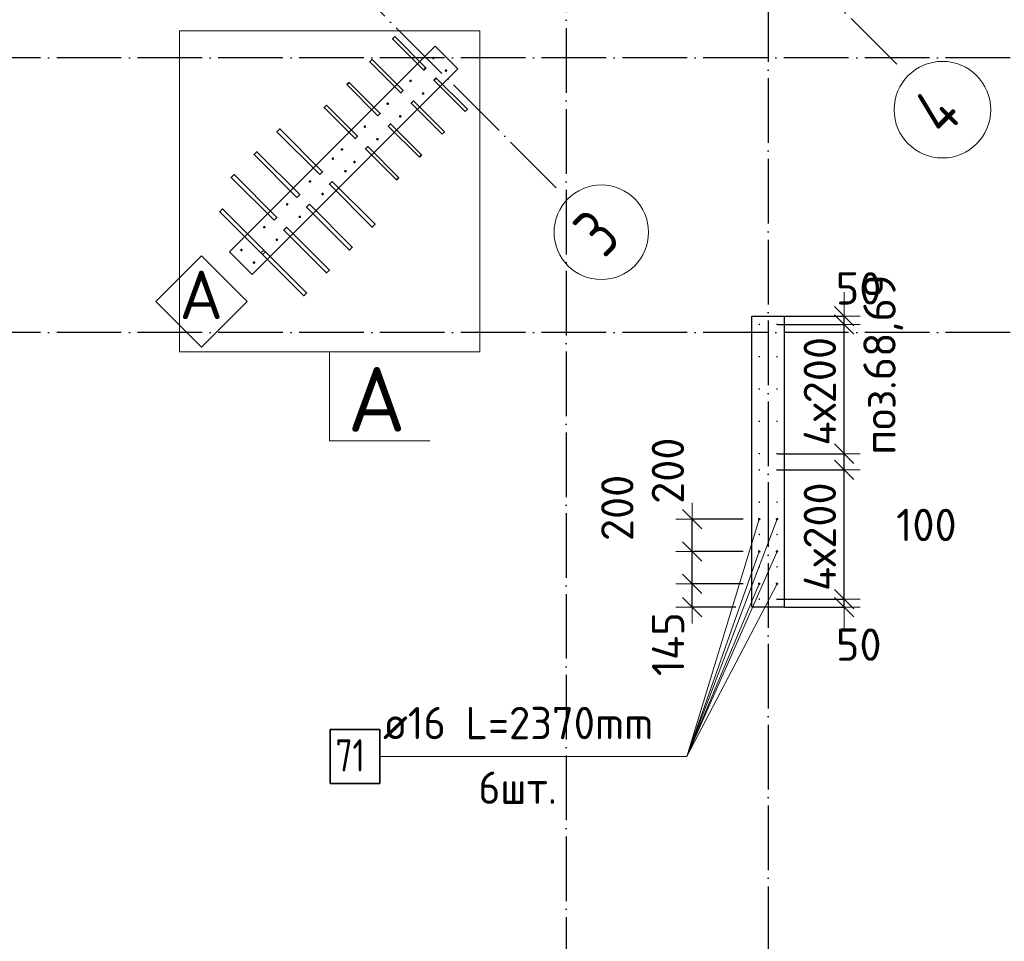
# Model space of a CAD drawing. Header units: millimetres. Extents: x 76517 to 124446, y -73423 to -21861.
# Tile 14 of 117: x 90518 to 96612, y -67067 to -61365. Entities that reach past the tile are written whole.
import ezdxf

# ---------------------------------------------------------------- set-up
doc = ezdxf.new("R2010")
doc.units = ezdxf.units.MM
doc.header["$PDMODE"] = 65
doc.linetypes.add('______11', pattern=[500, 400, -50, 0, -50])
doc.linetypes.add('______5', pattern=[1100, 800, -100, 100, -100])
for name, color, linetype, lineweight in [('Standard', 7, 'Continuous', 25), ('Арм.стержн. Выпуски', 180, 'Continuous', 35), ('Колонна (1)', 7, 'Continuous', 35), ('Размерная линия_ общее_1', 7, 'Continuous', 13)]:
    doc.layers.add(name, color=color, linetype=linetype, lineweight=lineweight)
doc.layers.add('Осевая линия_ общее', color=7, linetype='______5', lineweight=13, true_color=0xa0a0a0)
doc.styles.add('ISOCPEUR', font='ISOCPEUR')
doc.dimstyles.new('DIMSTYLE_10', dxfattribs={"dimtxt": 200, "dimasz": 200, "dimexe": 0, "dimexo": 0, "dimgap": 100, "dimtad": 2, "dimdec": 0, "dimrnd": 5, "dimzin": 12, "dimdsep": 46, "dimtxsty": 'ISOCPEUR', "dimblk1": 'ALL_ML_STRICH', "dimblk2": 'ALL_ML_STRICH', "dimsah": 1, "dimcen": 0, "dimclrd": 7, "dimclre": 256, "dimclrt": 7, "dimadec": 0, "dimazin": 0, "dimtfac": 1, "dimtdec": 0, "dimtix": 1, "dimtmove": 2, "dimatfit": 3, "dimfxl": 0, "dimtvp": 1.2, "dimtzin": 0, "dimlwd": 0, "dimlwe": -3, "dimarcsym": 0})
doc.dimstyles.new('DIMSTYLE_15', dxfattribs={"dimtxt": 200, "dimasz": 200, "dimexe": 0, "dimexo": 0, "dimgap": 100, "dimtad": 0, "dimdec": 0, "dimrnd": 5, "dimzin": 12, "dimdsep": 46, "dimtxsty": 'ISOCPEUR', "dimblk1": 'ALL_ML_STRICH', "dimblk2": 'ALL_ML_STRICH', "dimsah": 1, "dimcen": 0, "dimclrd": 7, "dimclre": 256, "dimclrt": 7, "dimadec": 0, "dimazin": 0, "dimtfac": 1, "dimtdec": 0, "dimtix": 1, "dimtmove": 2, "dimatfit": 3, "dimfxl": 0, "dimtvp": 1.2, "dimtzin": 0, "dimlwd": 0, "dimlwe": -3, "dimarcsym": 0})
doc.dimstyles.new('DIMSTYLE_16', dxfattribs={"dimtxt": 200, "dimasz": 200, "dimexe": 0, "dimexo": 0, "dimgap": 100, "dimtad": 2, "dimdec": 0, "dimrnd": 5, "dimzin": 12, "dimdsep": 46, "dimtxsty": 'ISOCPEUR', "dimblk1": 'ALL_ML_STRICH', "dimblk2": 'ALL_ML_STRICH', "dimsah": 1, "dimcen": 0, "dimclrd": 7, "dimclre": 256, "dimclrt": 7, "dimadec": 0, "dimazin": 0, "dimtfac": 1, "dimtdec": 0, "dimtix": 1, "dimtmove": 2, "dimatfit": 3, "dimfxl": 0, "dimtzin": 0, "dimlwd": 0, "dimlwe": -3, "dimarcsym": 0})

# ---------------------------------------------------------------- blocks, each defined once
blk = doc.blocks.new('ALL_ML_STRICH')
at = {"color": 0, "linetype": 'ByBlock', "lineweight": -2}
for p, q in [((0, -0.5), (0, 0.5)), ((-1, 0), (0.5, 0)), ((-0.3, -0.3), (0.3, 0.3))]:
    blk.add_line(p, q, dxfattribs=at)
blk = doc.blocks.new('*D80')
at = {"layer": 'DEFPOINTS', "color": 7, "linetype": 'Continuous', "lineweight": 13, "transparency": 33554687}
for p in [(95095, -64855), (94679.7, -65000), (95050, -65000)]:
    blk.add_point(p, dxfattribs=at)
at = {"layer": 'Размерная линия_ общее_1', "color": 253, "linetype": 'Continuous', "lineweight": -2, "true_color": 0xa0a0a0, "transparency": 33554687}
for p, q in [((94995, -64855), (94679.7, -64855)), ((94950, -65000), (94679.7, -65000))]:
    blk.add_line(p, q, dxfattribs=at)
at = {"layer": 'Размерная линия_ общее_1', "color": 7, "linetype": 'Continuous', "lineweight": -2, "transparency": 33554687}
blk.add_line((94679.7, -65000), (94679.7, -64855), dxfattribs=at)
at = {"layer": 'Размерная линия_ общее_1', "color": 7, "linetype": 'Continuous', "lineweight": 13, "transparency": 33554687, "xscale": 200, "yscale": 200, "zscale": 200}
for p, rotation in [((94679.7, -64855), 90), ((94679.7, -65000), 270)]:
    blk.add_blockref('ALL_ML_STRICH', p, dxfattribs=dict(at, rotation=rotation))
at = {"layer": 'Размерная линия_ общее_1', "color": 7, "linetype": 'Continuous', "lineweight": 13, "transparency": 33554687, "insert": (94530.8, -65228.7), "char_height": 200, "width": 600, "attachment_point": 5, "rotation": 90, "style": 'ISOCPEUR'}
blk.add_mtext('\\A1;{145}', dxfattribs=at)
blk = doc.blocks.new('*D81')
at = {"layer": 'DEFPOINTS', "color": 7, "linetype": 'Continuous', "lineweight": 13, "transparency": 33554687}
for p in [(95095, -64655), (94679.7, -64855), (95095, -64855)]:
    blk.add_point(p, dxfattribs=at)
at = {"layer": 'Размерная линия_ общее_1', "color": 253, "linetype": 'Continuous', "lineweight": -2, "true_color": 0xa0a0a0, "transparency": 33554687}
for p, q in [((94995, -64655), (94679.7, -64655)), ((94995, -64855), (94679.7, -64855))]:
    blk.add_line(p, q, dxfattribs=at)
at = {"layer": 'Размерная линия_ общее_1', "color": 7, "linetype": 'Continuous', "lineweight": -2, "transparency": 33554687}
blk.add_line((94679.7, -64855), (94679.7, -64655), dxfattribs=at)
at = {"layer": 'Размерная линия_ общее_1', "color": 7, "linetype": 'Continuous', "lineweight": 13, "transparency": 33554687, "xscale": 200, "yscale": 200, "zscale": 200}
for p, rotation in [((94679.7, -64655), 90), ((94679.7, -64855), 270)]:
    blk.add_blockref('ALL_ML_STRICH', p, dxfattribs=dict(at, rotation=rotation))
at = {"layer": 'Размерная линия_ общее_1', "color": 7, "linetype": 'Continuous', "lineweight": 13, "transparency": 33554687, "insert": (94216.7, -64385.7), "char_height": 200, "width": 600, "attachment_point": 5, "rotation": 90, "style": 'ISOCPEUR'}
blk.add_mtext('\\A1;{200}', dxfattribs=at)
blk = doc.blocks.new('*D82')
at = {"layer": 'DEFPOINTS', "color": 7, "linetype": 'Continuous', "lineweight": 13, "transparency": 33554687}
for p in [(95095, -64455), (94679.7, -64655), (95095, -64655)]:
    blk.add_point(p, dxfattribs=at)
at = {"layer": 'Размерная линия_ общее_1', "color": 253, "linetype": 'Continuous', "lineweight": -2, "true_color": 0xa0a0a0, "transparency": 33554687}
for p, q in [((94995, -64455), (94679.7, -64455)), ((94995, -64655), (94679.7, -64655))]:
    blk.add_line(p, q, dxfattribs=at)
at = {"layer": 'Размерная линия_ общее_1', "color": 7, "linetype": 'Continuous', "lineweight": -2, "transparency": 33554687}
blk.add_line((94679.7, -64655), (94679.7, -64455), dxfattribs=at)
at = {"layer": 'Размерная линия_ общее_1', "color": 7, "linetype": 'Continuous', "lineweight": 13, "transparency": 33554687, "xscale": 200, "yscale": 200, "zscale": 200}
for p, rotation in [((94679.7, -64455), 90), ((94679.7, -64655), 270)]:
    blk.add_blockref('ALL_ML_STRICH', p, dxfattribs=dict(at, rotation=rotation))
at = {"layer": 'Размерная линия_ общее_1', "color": 7, "linetype": 'Continuous', "lineweight": 13, "transparency": 33554687, "insert": (94529.6, -64155.4), "char_height": 200, "width": 600, "attachment_point": 5, "rotation": 90, "style": 'ISOCPEUR'}
blk.add_mtext('\\A1;{200}', dxfattribs=at)
blk = doc.blocks.new('СЛОЖНЫЙ_ОБЪЕКТ_0')
at = {"layer": 'Осевая линия_ общее', "color": 253, "linetype": '______11', "lineweight": -3, "true_color": 0xa0a0a0, "transparency": 33554687}
for p, q in [((95945.9, -61640.9), (87899, -53594.1)), ((93838.7, -62404.6), (86639.2, -55205.1))]:
    blk.add_line(p, q, dxfattribs=at)
at = {"layer": 'Осевая линия_ общее', "color": 7, "linetype": 'Continuous', "lineweight": 13, "transparency": 33554687}
for centre, radius in [((96228.4, -61921.7), 298.8), ((94117.6, -62680), 292.4)]:
    blk.add_circle(centre, radius, dxfattribs=at)
at = {"layer": 'Осевая линия_ общее', "color": 7, "linetype": 'Continuous', "lineweight": 13, "transparency": 33554687, "char_height": 300, "attachment_point": 7, "rotation": 45, "style": 'ISOCPEUR'}
for s, insert, width in [('\\W0.80;4', (96235.8, -62098.8), 359.833), ('\\W0.78;3', (94135.6, -62846.6), 326.407)]:
    blk.add_mtext(s, dxfattribs=dict(at, insert=insert, width=width))
blk = doc.blocks.new('*D446')
at = {"layer": 'DEFPOINTS', "color": 7, "linetype": 'Continuous', "lineweight": 13, "transparency": 33554687}
for p in [(95107.1, -64950), (95152.1, -65000), (95620, -65000)]:
    blk.add_point(p, dxfattribs=at)
at = {"layer": 'Размерная линия_ общее_1', "color": 253, "linetype": 'Continuous', "lineweight": -2, "true_color": 0xa0a0a0, "transparency": 33554687}
for p, q in [((95207.1, -64950), (95620, -64950)), ((95252.1, -65000), (95620, -65000))]:
    blk.add_line(p, q, dxfattribs=at)
at = {"layer": 'Размерная линия_ общее_1', "color": 7, "linetype": 'Continuous', "lineweight": -2, "transparency": 33554687}
blk.add_line((95620, -65000), (95620, -64950), dxfattribs=at)
at = {"layer": 'Размерная линия_ общее_1', "color": 7, "linetype": 'Continuous', "lineweight": 13, "transparency": 33554687, "xscale": 200, "yscale": 200, "zscale": 200}
for p, rotation in [((95620, -65000), 270), ((95620, -64950), 90)]:
    blk.add_blockref('ALL_ML_STRICH', p, dxfattribs=dict(at, rotation=rotation))
at = {"layer": 'Размерная линия_ общее_1', "color": 7, "linetype": 'Continuous', "lineweight": 13, "transparency": 33554687, "insert": (95710.7, -65231.6), "char_height": 200, "width": 400, "attachment_point": 5, "style": 'ISOCPEUR'}
blk.add_mtext('\\A1;{50}', dxfattribs=at)
blk = doc.blocks.new('*D447')
at = {"layer": 'DEFPOINTS', "color": 7, "linetype": 'Continuous', "lineweight": 13, "transparency": 33554687}
for p in [(95107.1, -64150), (95107.1, -64950), (95620, -64950)]:
    blk.add_point(p, dxfattribs=at)
at = {"layer": 'Размерная линия_ общее_1', "color": 253, "linetype": 'Continuous', "lineweight": -2, "true_color": 0xa0a0a0, "transparency": 33554687}
for p, q in [((95207.1, -64150), (95620, -64150)), ((95207.1, -64950), (95620, -64950))]:
    blk.add_line(p, q, dxfattribs=at)
at = {"layer": 'Размерная линия_ общее_1', "color": 7, "linetype": 'Continuous', "lineweight": -2, "transparency": 33554687}
blk.add_line((95620, -64950), (95620, -64150), dxfattribs=at)
at = {"layer": 'Размерная линия_ общее_1', "color": 7, "linetype": 'Continuous', "lineweight": 13, "transparency": 33554687, "xscale": 200, "yscale": 200, "zscale": 200}
for p, rotation in [((95620, -64150), 90), ((95620, -64950), 270)]:
    blk.add_blockref('ALL_ML_STRICH', p, dxfattribs=dict(at, rotation=rotation))
at = {"layer": 'Размерная линия_ общее_1', "color": 7, "linetype": 'Continuous', "lineweight": 13, "transparency": 33554687, "insert": (95370, -64900), "char_height": 200, "width": 10, "attachment_point": 1, "rotation": 90, "line_spacing_factor": 0.60241, "style": 'ISOCPEUR'}
blk.add_mtext('4х200', dxfattribs=at)
blk = doc.blocks.new('*D448')
at = {"layer": 'DEFPOINTS', "color": 7, "linetype": 'Continuous', "lineweight": 13, "transparency": 33554687}
for p in [(95107.1, -64050), (95107.1, -64150), (95620, -64150)]:
    blk.add_point(p, dxfattribs=at)
at = {"layer": 'Размерная линия_ общее_1', "color": 253, "linetype": 'Continuous', "lineweight": -2, "true_color": 0xa0a0a0, "transparency": 33554687}
for p, q in [((95207.1, -64050), (95620, -64050)), ((95207.1, -64150), (95620, -64150))]:
    blk.add_line(p, q, dxfattribs=at)
at = {"layer": 'Размерная линия_ общее_1', "color": 7, "linetype": 'Continuous', "lineweight": -2, "transparency": 33554687}
blk.add_line((95620, -64150), (95620, -64050), dxfattribs=at)
at = {"layer": 'Размерная линия_ общее_1', "color": 7, "linetype": 'Continuous', "lineweight": 13, "transparency": 33554687, "xscale": 200, "yscale": 200, "zscale": 200}
for p, rotation in [((95620, -64150), 270), ((95620, -64050), 90)]:
    blk.add_blockref('ALL_ML_STRICH', p, dxfattribs=dict(at, rotation=rotation))
at = {"layer": 'Размерная линия_ общее_1', "color": 7, "linetype": 'Continuous', "lineweight": 13, "transparency": 33554687, "insert": (96129.6, -64490.8), "char_height": 200, "width": 600, "attachment_point": 5, "style": 'ISOCPEUR'}
blk.add_mtext('\\A1;{100}', dxfattribs=at)
blk = doc.blocks.new('*D449')
at = {"layer": 'DEFPOINTS', "color": 7, "linetype": 'Continuous', "lineweight": 13, "transparency": 33554687}
for p in [(95107.1, -63250), (95107.1, -64050), (95620, -64050)]:
    blk.add_point(p, dxfattribs=at)
at = {"layer": 'Размерная линия_ общее_1', "color": 253, "linetype": 'Continuous', "lineweight": -2, "true_color": 0xa0a0a0, "transparency": 33554687}
for p, q in [((95207.1, -63250), (95620, -63250)), ((95207.1, -64050), (95620, -64050))]:
    blk.add_line(p, q, dxfattribs=at)
at = {"layer": 'Размерная линия_ общее_1', "color": 7, "linetype": 'Continuous', "lineweight": -2, "transparency": 33554687}
blk.add_line((95620, -64050), (95620, -63250), dxfattribs=at)
at = {"layer": 'Размерная линия_ общее_1', "color": 7, "linetype": 'Continuous', "lineweight": 13, "transparency": 33554687, "xscale": 200, "yscale": 200, "zscale": 200}
for p, rotation in [((95620, -63250), 90), ((95620, -64050), 270)]:
    blk.add_blockref('ALL_ML_STRICH', p, dxfattribs=dict(at, rotation=rotation))
at = {"layer": 'Размерная линия_ общее_1', "color": 7, "linetype": 'Continuous', "lineweight": 13, "transparency": 33554687, "insert": (95370, -64000), "char_height": 200, "width": 10, "attachment_point": 1, "rotation": 90, "line_spacing_factor": 0.60241, "style": 'ISOCPEUR'}
blk.add_mtext('4х200', dxfattribs=at)
blk = doc.blocks.new('*D450')
at = {"layer": 'DEFPOINTS', "color": 7, "linetype": 'Continuous', "lineweight": 13, "transparency": 33554687}
for p in [(95152.1, -63200), (95107.1, -63250), (95620, -63250)]:
    blk.add_point(p, dxfattribs=at)
at = {"layer": 'Размерная линия_ общее_1', "color": 253, "linetype": 'Continuous', "lineweight": -2, "true_color": 0xa0a0a0, "transparency": 33554687}
for p, q in [((95252.1, -63200), (95620, -63200)), ((95207.1, -63250), (95620, -63250))]:
    blk.add_line(p, q, dxfattribs=at)
at = {"layer": 'Размерная линия_ общее_1', "color": 7, "linetype": 'Continuous', "lineweight": -2, "transparency": 33554687}
blk.add_line((95620, -63250), (95620, -63200), dxfattribs=at)
at = {"layer": 'Размерная линия_ общее_1', "color": 7, "linetype": 'Continuous', "lineweight": 13, "transparency": 33554687, "xscale": 200, "yscale": 200, "zscale": 200}
for p, rotation in [((95620, -63250), 270), ((95620, -63200), 90)]:
    blk.add_blockref('ALL_ML_STRICH', p, dxfattribs=dict(at, rotation=rotation))
at = {"layer": 'Размерная линия_ общее_1', "color": 7, "linetype": 'Continuous', "lineweight": 13, "transparency": 33554687, "insert": (95709.5, -63027), "char_height": 200, "width": 400, "attachment_point": 5, "style": 'ISOCPEUR'}
blk.add_mtext('\\A1;{50}', dxfattribs=at)
blk = doc.blocks.new('СЛОЖНЫЙ_ОБЪЕКТ_3')
at = {"layer": 'Standard', "color": 7, "linetype": 'Continuous', "lineweight": 13, "transparency": 33554687}
blk.add_lwpolyline([(91643.3, -62825.1), (91926.2, -63108), (91643.3, -63390.8), (91360.5, -63108), (91643.3, -62825.1)], close=True, dxfattribs=at)
at = {"layer": 'Standard', "color": 7, "linetype": 'Continuous', "lineweight": 13, "transparency": 33554687, "insert": (91641.8, -63067.4), "char_height": 300, "width": 392.727, "attachment_point": 5, "style": 'ISOCPEUR'}
blk.add_mtext('\\A1;{\\fISOCPEUR|i0|b0;\\H300.000000;\\W1.000000;\\C7;А}\\P', dxfattribs=at)

msp = doc.modelspace()

# ---------------------------------------------------------------- hatches: boundary and pattern name
at = {"layer": 'Арм.стержн. Выпуски', "linetype": 'Continuous', "lineweight": 35, "transparency": 33554687}
for color, points in [(7, [(93086.6, -61602.1), (93086, -61599), (93084.2, -61596.4), (93081.6, -61594.7), (93078.6, -61594.1), (93075.5, -61594.7), (93072.9, -61596.4), (93071.2, -61599), (93070.6, -61602.1), (93071.2, -61605.1), (93072.9, -61607.7), (93075.5, -61609.4), (93078.6, -61610.1), (93081.6, -61609.4), (93084.2, -61607.7), (93086, -61605.1)]), (7, [(93164.4, -61679.8), (93163.8, -61676.8), (93162, -61674.2), (93159.4, -61672.4), (93156.4, -61671.8), (93153.3, -61672.4), (93150.7, -61674.2), (93149, -61676.8), (93148.4, -61679.8), (93149, -61682.9), (93150.7, -61685.5), (93153.3, -61687.2), (93156.4, -61687.8), (93159.4, -61687.2), (93162, -61685.5), (93163.8, -61682.9)]), (7, [(92945.2, -61743.5), (92944.6, -61740.4), (92942.8, -61737.8), (92940.2, -61736.1), (92937.2, -61735.5), (92934.1, -61736.1), (92931.5, -61737.8), (92929.8, -61740.4), (92929.2, -61743.5), (92929.8, -61746.5), (92931.5, -61749.1), (92934.1, -61750.9), (92937.2, -61751.5), (92940.2, -61750.9), (92942.8, -61749.1), (92944.6, -61746.5)]), (7, [(93022.9, -61821.3), (93022.3, -61818.2), (93020.6, -61815.6), (93018, -61813.9), (93014.9, -61813.3), (93011.9, -61813.9), (93009.3, -61815.6), (93007.6, -61818.2), (93006.9, -61821.3), (93007.6, -61824.3), (93009.3, -61826.9), (93011.9, -61828.7), (93014.9, -61829.3), (93018, -61828.7), (93020.6, -61826.9), (93022.3, -61824.3)]), (7, [(92803.7, -61884.9), (92803.1, -61881.8), (92801.4, -61879.2), (92798.8, -61877.5), (92795.7, -61876.9), (92792.7, -61877.5), (92790.1, -61879.2), (92788.3, -61881.8), (92787.7, -61884.9), (92788.3, -61888), (92790.1, -61890.6), (92792.7, -61892.3), (92795.7, -61892.9), (92798.8, -61892.3), (92801.4, -61890.6), (92803.1, -61888)]), (7, [(92881.5, -61962.7), (92880.9, -61959.6), (92879.2, -61957), (92876.6, -61955.3), (92873.5, -61954.7), (92870.5, -61955.3), (92867.9, -61957), (92866.1, -61959.6), (92865.5, -61962.7), (92866.1, -61965.7), (92867.9, -61968.3), (92870.5, -61970.1), (92873.5, -61970.7), (92876.6, -61970.1), (92879.2, -61968.3), (92880.9, -61965.7)]), (7, [(92662.3, -62026.3), (92661.7, -62023.3), (92660, -62020.7), (92657.4, -62018.9), (92654.3, -62018.3), (92651.3, -62018.9), (92648.7, -62020.7), (92646.9, -62023.3), (92646.3, -62026.3), (92646.9, -62029.4), (92648.7, -62032), (92651.3, -62033.7), (92654.3, -62034.3), (92657.4, -62033.7), (92660, -62032), (92661.7, -62029.4)]), (7, [(92740.1, -62104.1), (92739.5, -62101), (92737.8, -62098.4), (92735.2, -62096.7), (92732.1, -62096.1), (92729, -62096.7), (92726.4, -62098.4), (92724.7, -62101), (92724.1, -62104.1), (92724.7, -62107.2), (92726.4, -62109.8), (92729, -62111.5), (92732.1, -62112.1), (92735.2, -62111.5), (92737.8, -62109.8), (92739.5, -62107.2)]), (7, [(92520.9, -62167.7), (92520.3, -62164.7), (92518.6, -62162.1), (92516, -62160.4), (92512.9, -62159.7), (92509.8, -62160.4), (92507.2, -62162.1), (92505.5, -62164.7), (92504.9, -62167.7), (92505.5, -62170.8), (92507.2, -62173.4), (92509.8, -62175.1), (92512.9, -62175.7), (92516, -62175.1), (92518.6, -62173.4), (92520.3, -62170.8)]), (7, [(92464.3, -62224.3), (92463.7, -62221.2), (92462, -62218.7), (92459.4, -62216.9), (92456.3, -62216.3), (92453.3, -62216.9), (92450.7, -62218.7), (92448.9, -62221.2), (92448.3, -62224.3), (92448.9, -62227.4), (92450.7, -62230), (92453.3, -62231.7), (92456.3, -62232.3), (92459.4, -62231.7), (92462, -62230), (92463.7, -62227.4)]), (7, [(92598.7, -62245.5), (92598.1, -62242.5), (92596.3, -62239.9), (92593.7, -62238.1), (92590.7, -62237.5), (92587.6, -62238.1), (92585, -62239.9), (92583.3, -62242.5), (92582.7, -62245.5), (92583.3, -62248.6), (92585, -62251.2), (92587.6, -62252.9), (92590.7, -62253.5), (92593.7, -62252.9), (92596.3, -62251.2), (92598.1, -62248.6)]), (7, [(92542.1, -62302.1), (92541.5, -62299), (92539.8, -62296.4), (92537.2, -62294.7), (92534.1, -62294.1), (92531, -62294.7), (92528.5, -62296.4), (92526.7, -62299), (92526.1, -62302.1), (92526.7, -62305.2), (92528.5, -62307.7), (92531, -62309.5), (92534.1, -62310.1), (92537.2, -62309.5), (92539.8, -62307.7), (92541.5, -62305.2)]), (7, [(92322.9, -62365.7), (92322.3, -62362.7), (92320.6, -62360.1), (92318, -62358.3), (92314.9, -62357.7), (92311.8, -62358.3), (92309.3, -62360.1), (92307.5, -62362.7), (92306.9, -62365.7), (92307.5, -62368.8), (92309.3, -62371.4), (92311.8, -62373.1), (92314.9, -62373.7), (92318, -62373.1), (92320.6, -62371.4), (92322.3, -62368.8)]), (7, [(92400.7, -62443.5), (92400.1, -62440.5), (92398.3, -62437.9), (92395.8, -62436.1), (92392.7, -62435.5), (92389.6, -62436.1), (92387, -62437.9), (92385.3, -62440.5), (92384.7, -62443.5), (92385.3, -62446.6), (92387, -62449.2), (92389.6, -62450.9), (92392.7, -62451.5), (92395.8, -62450.9), (92398.3, -62449.2), (92400.1, -62446.6)]), (7, [(92181.5, -62507.2), (92180.9, -62504.1), (92179.1, -62501.5), (92176.5, -62499.8), (92173.5, -62499.2), (92170.4, -62499.8), (92167.8, -62501.5), (92166.1, -62504.1), (92165.5, -62507.2), (92166.1, -62510.2), (92167.8, -62512.8), (92170.4, -62514.5), (92173.5, -62515.2), (92176.5, -62514.5), (92179.1, -62512.8), (92180.9, -62510.2)]), (7, [(92259.3, -62584.9), (92258.7, -62581.9), (92256.9, -62579.3), (92254.3, -62577.5), (92251.3, -62576.9), (92248.2, -62577.5), (92245.6, -62579.3), (92243.9, -62581.9), (92243.3, -62584.9), (92243.9, -62588), (92245.6, -62590.6), (92248.2, -62592.3), (92251.3, -62592.9), (92254.3, -62592.3), (92256.9, -62590.6), (92258.7, -62588)]), (7, [(92040.1, -62648.6), (92039.5, -62645.5), (92037.7, -62642.9), (92035.1, -62641.2), (92032.1, -62640.6), (92029, -62641.2), (92026.4, -62642.9), (92024.7, -62645.5), (92024.1, -62648.6), (92024.7, -62651.6), (92026.4, -62654.2), (92029, -62656), (92032.1, -62656.6), (92035.1, -62656), (92037.7, -62654.2), (92039.5, -62651.6)]), (7, [(92117.8, -62726.4), (92117.2, -62723.3), (92115.5, -62720.7), (92112.9, -62719), (92109.8, -62718.4), (92106.8, -62719), (92104.2, -62720.7), (92102.5, -62723.3), (92101.8, -62726.4), (92102.5, -62729.4), (92104.2, -62732), (92106.8, -62733.7), (92109.8, -62734.4), (92112.9, -62733.7), (92115.5, -62732), (92117.2, -62729.4)]), (7, [(91898.6, -62790), (91898, -62786.9), (91896.3, -62784.3), (91893.7, -62782.6), (91890.6, -62782), (91887.6, -62782.6), (91885, -62784.3), (91883.3, -62786.9), (91882.6, -62790), (91883.3, -62793.1), (91885, -62795.7), (91887.6, -62797.4), (91890.6, -62798), (91893.7, -62797.4), (91896.3, -62795.7), (91898, -62793.1)]), (7, [(91976.4, -62867.8), (91975.8, -62864.7), (91974.1, -62862.1), (91971.5, -62860.4), (91968.4, -62859.8), (91965.4, -62860.4), (91962.8, -62862.1), (91961, -62864.7), (91960.4, -62867.8), (91961, -62870.8), (91962.8, -62873.4), (91965.4, -62875.2), (91968.4, -62875.8), (91971.5, -62875.2), (91974.1, -62873.4), (91975.8, -62870.8)]), (4, [(95100, -63250), (95099.6, -63248.1), (95098.5, -63246.5), (95096.9, -63245.4), (95095, -63245), (95093.1, -63245.4), (95091.5, -63246.5), (95090.4, -63248.1), (95090, -63250), (95090.4, -63251.9), (95091.5, -63253.5), (95093.1, -63254.6), (95095, -63255), (95096.9, -63254.6), (95098.5, -63253.5), (95099.6, -63251.9)]), (4, [(95210, -63250), (95209.6, -63248.1), (95208.5, -63246.5), (95206.9, -63245.4), (95205, -63245), (95203.1, -63245.4), (95201.5, -63246.5), (95200.4, -63248.1), (95200, -63250), (95200.4, -63251.9), (95201.5, -63253.5), (95203.1, -63254.6), (95205, -63255), (95206.9, -63254.6), (95208.5, -63253.5), (95209.6, -63251.9)]), (4, [(95100, -63450), (95099.6, -63448.1), (95098.5, -63446.5), (95096.9, -63445.4), (95095, -63445), (95093.1, -63445.4), (95091.5, -63446.5), (95090.4, -63448.1), (95090, -63450), (95090.4, -63451.9), (95091.5, -63453.5), (95093.1, -63454.6), (95095, -63455), (95096.9, -63454.6), (95098.5, -63453.5), (95099.6, -63451.9)]), (4, [(95210, -63450), (95209.6, -63448.1), (95208.5, -63446.5), (95206.9, -63445.4), (95205, -63445), (95203.1, -63445.4), (95201.5, -63446.5), (95200.4, -63448.1), (95200, -63450), (95200.4, -63451.9), (95201.5, -63453.5), (95203.1, -63454.6), (95205, -63455), (95206.9, -63454.6), (95208.5, -63453.5), (95209.6, -63451.9)]), (4, [(95100, -63650), (95099.6, -63648.1), (95098.5, -63646.5), (95096.9, -63645.4), (95095, -63645), (95093.1, -63645.4), (95091.5, -63646.5), (95090.4, -63648.1), (95090, -63650), (95090.4, -63651.9), (95091.5, -63653.5), (95093.1, -63654.6), (95095, -63655), (95096.9, -63654.6), (95098.5, -63653.5), (95099.6, -63651.9)]), (4, [(95210, -63650), (95209.6, -63648.1), (95208.5, -63646.5), (95206.9, -63645.4), (95205, -63645), (95203.1, -63645.4), (95201.5, -63646.5), (95200.4, -63648.1), (95200, -63650), (95200.4, -63651.9), (95201.5, -63653.5), (95203.1, -63654.6), (95205, -63655), (95206.9, -63654.6), (95208.5, -63653.5), (95209.6, -63651.9)]), (4, [(95100, -63850), (95099.6, -63848.1), (95098.5, -63846.5), (95096.9, -63845.4), (95095, -63845), (95093.1, -63845.4), (95091.5, -63846.5), (95090.4, -63848.1), (95090, -63850), (95090.4, -63851.9), (95091.5, -63853.5), (95093.1, -63854.6), (95095, -63855), (95096.9, -63854.6), (95098.5, -63853.5), (95099.6, -63851.9)]), (4, [(95210, -63850), (95209.6, -63848.1), (95208.5, -63846.5), (95206.9, -63845.4), (95205, -63845), (95203.1, -63845.4), (95201.5, -63846.5), (95200.4, -63848.1), (95200, -63850), (95200.4, -63851.9), (95201.5, -63853.5), (95203.1, -63854.6), (95205, -63855), (95206.9, -63854.6), (95208.5, -63853.5), (95209.6, -63851.9)]), (4, [(95100, -64050), (95099.6, -64048.1), (95098.5, -64046.5), (95096.9, -64045.4), (95095, -64045), (95093.1, -64045.4), (95091.5, -64046.5), (95090.4, -64048.1), (95090, -64050), (95090.4, -64051.9), (95091.5, -64053.5), (95093.1, -64054.6), (95095, -64055), (95096.9, -64054.6), (95098.5, -64053.5), (95099.6, -64051.9)]), (4, [(95210, -64050), (95209.6, -64048.1), (95208.5, -64046.5), (95206.9, -64045.4), (95205, -64045), (95203.1, -64045.4), (95201.5, -64046.5), (95200.4, -64048.1), (95200, -64050), (95200.4, -64051.9), (95201.5, -64053.5), (95203.1, -64054.6), (95205, -64055), (95206.9, -64054.6), (95208.5, -64053.5), (95209.6, -64051.9)]), (4, [(95100, -64150), (95099.6, -64148.1), (95098.5, -64146.5), (95096.9, -64145.4), (95095, -64145), (95093.1, -64145.4), (95091.5, -64146.5), (95090.4, -64148.1), (95090, -64150), (95090.4, -64151.9), (95091.5, -64153.5), (95093.1, -64154.6), (95095, -64155), (95096.9, -64154.6), (95098.5, -64153.5), (95099.6, -64151.9)]), (4, [(95210, -64150), (95209.6, -64148.1), (95208.5, -64146.5), (95206.9, -64145.4), (95205, -64145), (95203.1, -64145.4), (95201.5, -64146.5), (95200.4, -64148.1), (95200, -64150), (95200.4, -64151.9), (95201.5, -64153.5), (95203.1, -64154.6), (95205, -64155), (95206.9, -64154.6), (95208.5, -64153.5), (95209.6, -64151.9)]), (4, [(95100, -64350), (95099.6, -64348.1), (95098.5, -64346.5), (95096.9, -64345.4), (95095, -64345), (95093.1, -64345.4), (95091.5, -64346.5), (95090.4, -64348.1), (95090, -64350), (95090.4, -64351.9), (95091.5, -64353.5), (95093.1, -64354.6), (95095, -64355), (95096.9, -64354.6), (95098.5, -64353.5), (95099.6, -64351.9)]), (4, [(95210, -64350), (95209.6, -64348.1), (95208.5, -64346.5), (95206.9, -64345.4), (95205, -64345), (95203.1, -64345.4), (95201.5, -64346.5), (95200.4, -64348.1), (95200, -64350), (95200.4, -64351.9), (95201.5, -64353.5), (95203.1, -64354.6), (95205, -64355), (95206.9, -64354.6), (95208.5, -64353.5), (95209.6, -64351.9)]), (7, [(95103, -64455), (95102.4, -64451.9), (95100.7, -64449.3), (95098.1, -64447.6), (95095, -64447), (95091.9, -64447.6), (95089.3, -64449.3), (95087.6, -64451.9), (95087, -64455), (95087.6, -64458.1), (95089.3, -64460.7), (95091.9, -64462.4), (95095, -64463), (95098.1, -64462.4), (95100.7, -64460.7), (95102.4, -64458.1)]), (7, [(95213, -64455), (95212.4, -64451.9), (95210.7, -64449.3), (95208.1, -64447.6), (95205, -64447), (95201.9, -64447.6), (95199.3, -64449.3), (95197.6, -64451.9), (95197, -64455), (95197.6, -64458.1), (95199.3, -64460.7), (95201.9, -64462.4), (95205, -64463), (95208.1, -64462.4), (95210.7, -64460.7), (95212.4, -64458.1)]), (4, [(95100, -64550), (95099.6, -64548.1), (95098.5, -64546.5), (95096.9, -64545.4), (95095, -64545), (95093.1, -64545.4), (95091.5, -64546.5), (95090.4, -64548.1), (95090, -64550), (95090.4, -64551.9), (95091.5, -64553.5), (95093.1, -64554.6), (95095, -64555), (95096.9, -64554.6), (95098.5, -64553.5), (95099.6, -64551.9)]), (4, [(95210, -64550), (95209.6, -64548.1), (95208.5, -64546.5), (95206.9, -64545.4), (95205, -64545), (95203.1, -64545.4), (95201.5, -64546.5), (95200.4, -64548.1), (95200, -64550), (95200.4, -64551.9), (95201.5, -64553.5), (95203.1, -64554.6), (95205, -64555), (95206.9, -64554.6), (95208.5, -64553.5), (95209.6, -64551.9)]), (7, [(95103, -64655), (95102.4, -64651.9), (95100.7, -64649.3), (95098.1, -64647.6), (95095, -64647), (95091.9, -64647.6), (95089.3, -64649.3), (95087.6, -64651.9), (95087, -64655), (95087.6, -64658.1), (95089.3, -64660.7), (95091.9, -64662.4), (95095, -64663), (95098.1, -64662.4), (95100.7, -64660.7), (95102.4, -64658.1)]), (7, [(95213, -64655), (95212.4, -64651.9), (95210.7, -64649.3), (95208.1, -64647.6), (95205, -64647), (95201.9, -64647.6), (95199.3, -64649.3), (95197.6, -64651.9), (95197, -64655), (95197.6, -64658.1), (95199.3, -64660.7), (95201.9, -64662.4), (95205, -64663), (95208.1, -64662.4), (95210.7, -64660.7), (95212.4, -64658.1)]), (4, [(95100, -64750), (95099.6, -64748.1), (95098.5, -64746.5), (95096.9, -64745.4), (95095, -64745), (95093.1, -64745.4), (95091.5, -64746.5), (95090.4, -64748.1), (95090, -64750), (95090.4, -64751.9), (95091.5, -64753.5), (95093.1, -64754.6), (95095, -64755), (95096.9, -64754.6), (95098.5, -64753.5), (95099.6, -64751.9)]), (4, [(95210, -64750), (95209.6, -64748.1), (95208.5, -64746.5), (95206.9, -64745.4), (95205, -64745), (95203.1, -64745.4), (95201.5, -64746.5), (95200.4, -64748.1), (95200, -64750), (95200.4, -64751.9), (95201.5, -64753.5), (95203.1, -64754.6), (95205, -64755), (95206.9, -64754.6), (95208.5, -64753.5), (95209.6, -64751.9)]), (7, [(95103, -64855), (95102.4, -64851.9), (95100.7, -64849.3), (95098.1, -64847.6), (95095, -64847), (95091.9, -64847.6), (95089.3, -64849.3), (95087.6, -64851.9), (95087, -64855), (95087.6, -64858.1), (95089.3, -64860.7), (95091.9, -64862.4), (95095, -64863), (95098.1, -64862.4), (95100.7, -64860.7), (95102.4, -64858.1)]), (7, [(95213, -64855), (95212.4, -64851.9), (95210.7, -64849.3), (95208.1, -64847.6), (95205, -64847), (95201.9, -64847.6), (95199.3, -64849.3), (95197.6, -64851.9), (95197, -64855), (95197.6, -64858.1), (95199.3, -64860.7), (95201.9, -64862.4), (95205, -64863), (95208.1, -64862.4), (95210.7, -64860.7), (95212.4, -64858.1)]), (4, [(95100, -64950), (95099.6, -64948.1), (95098.5, -64946.5), (95096.9, -64945.4), (95095, -64945), (95093.1, -64945.4), (95091.5, -64946.5), (95090.4, -64948.1), (95090, -64950), (95090.4, -64951.9), (95091.5, -64953.5), (95093.1, -64954.6), (95095, -64955), (95096.9, -64954.6), (95098.5, -64953.5), (95099.6, -64951.9)]), (4, [(95210, -64950), (95209.6, -64948.1), (95208.5, -64946.5), (95206.9, -64945.4), (95205, -64945), (95203.1, -64945.4), (95201.5, -64946.5), (95200.4, -64948.1), (95200, -64950), (95200.4, -64951.9), (95201.5, -64953.5), (95203.1, -64954.6), (95205, -64955), (95206.9, -64954.6), (95208.5, -64953.5), (95209.6, -64951.9)])]:
    msp.add_hatch(color=color, dxfattribs=at).paths.add_polyline_path(points)

# ---------------------------------------------------------------- linework, layer by layer
at = {"layer": 'Standard', "color": 7, "linetype": 'Continuous', "lineweight": 13, "transparency": 33554687}
msp.add_lwpolyline([(91506.7, -61434.3), (93365.9, -61434.3), (93365.9, -63420.8), (91506.7, -63420.8), (91506.7, -61434.3)], close=True, dxfattribs=at)
msp.add_lwpolyline([(92436.3, -63420.8), (92436.3, -63970.8), (93056.3, -63970.8)], dxfattribs=at)
at = {"layer": 'Арм.стержн. Выпуски', "color": 7, "linetype": 'Continuous', "lineweight": 13, "transparency": 33554687}
for p, q in [((94646.7, -65923.2), (95205, -64455)), ((94646.7, -65923.2), (95095, -64455)), ((94646.7, -65923.2), (95095, -64655)), ((94646.7, -65923.2), (95205, -64655)), ((94646.7, -65923.2), (95095, -64855)), ((94646.7, -65923.2), (95205, -64855)), ((92746.7, -65923.2), (94646.7, -65923.2))]:
    msp.add_line(p, q, dxfattribs=at)
at = {"layer": 'Арм.стержн. Выпуски', "color": 7, "linetype": 'Continuous', "lineweight": 35, "transparency": 33554687}
for points in [[(92840.3, -61469.8), (93032.6, -61662.2), (93018.5, -61676.3), (92826.1, -61484), (92840.3, -61469.8)], [(92698.9, -61611.2), (92891.2, -61803.6), (92877.1, -61817.7), (92684.7, -61625.4), (92698.9, -61611.2)], [(92557.4, -61752.7), (92749.8, -61945), (92735.6, -61959.1), (92543.3, -61766.8), (92557.4, -61752.7)], [(93274.5, -61932.3), (93082.1, -61739.9), (93096.3, -61725.8), (93288.6, -61918.1), (93274.5, -61932.3)], [(92416, -61894.1), (92608.4, -62086.4), (92594.2, -62100.6), (92401.9, -61908.2), (92416, -61894.1)], [(93133, -62073.7), (92940.7, -61881.4), (92954.8, -61867.2), (93147.2, -62059.6), (93133, -62073.7)], [(92991.6, -62215.1), (92799.3, -62022.8), (92813.4, -62008.6), (93005.8, -62201), (92991.6, -62215.1)], [(92375, -62323.3), (92109.8, -62058.1), (92127.5, -62040.5), (92392.7, -62305.6), (92375, -62323.3)], [(92233.6, -62464.7), (91968.4, -62199.6), (91986.1, -62181.9), (92251.3, -62447), (92233.6, -62464.7)], [(92850.2, -62356.5), (92657.9, -62164.2), (92672, -62150.1), (92864.3, -62342.4), (92850.2, -62356.5)], [(92092.2, -62606.1), (91827, -62341), (91844.7, -62323.3), (92109.8, -62588.5), (92092.2, -62606.1)], [(92452.8, -62365.7), (92718, -62630.9), (92700.3, -62648.6), (92435.1, -62383.4), (92452.8, -62365.7)], [(92311.4, -62507.2), (92576.5, -62772.3), (92558.9, -62790), (92293.7, -62524.8), (92311.4, -62507.2)], [(92021.5, -62818.3), (91756.3, -62553.1), (91774, -62535.4), (92039.1, -62800.6), (92021.5, -62818.3)], [(92170, -62648.6), (92435.1, -62913.7), (92417.4, -62931.4), (92152.3, -62666.3), (92170, -62648.6)], [(92028.5, -62790), (92293.7, -63055.2), (92276, -63072.8), (92010.9, -62807.7), (92028.5, -62790)], [(92440, -66089.9), (92746.7, -66089.9), (92746.7, -65756.6), (92440, -65756.6), (92440, -66089.9)]]:
    msp.add_lwpolyline(points, dxfattribs=at)
at = {"layer": 'Колонна (1)', "color": 7, "lineweight": 25, "transparency": 33554687}
for p, q in [((91816.4, -62800.6), (93089.2, -61527.8)), ((93089.2, -61527.8), (93230.6, -61669.2)), ((93230.6, -61669.2), (91957.8, -62942)), ((91957.8, -62942), (91816.4, -62800.6)), ((95050, -65000), (95050, -63200)), ((95050, -63200), (95250, -63200)), ((95250, -63200), (95250, -65000)), ((95250, -65000), (95050, -65000))]:
    msp.add_line(p, q, dxfattribs=at)
at = {"layer": 'Колонна (1)', "color": 7, "linetype": 'Continuous', "lineweight": 25, "transparency": 33554687}
for p, q in [((91816.4, -62800.6), (93089.2, -61527.8)), ((93089.2, -61527.8), (93230.6, -61669.2)), ((93230.6, -61669.2), (91957.8, -62942)), ((91957.8, -62942), (91816.4, -62800.6)), ((95050, -65000), (95050, -63200)), ((95050, -63200), (95250, -63200)), ((95250, -63200), (95250, -65000)), ((95250, -65000), (95050, -65000))]:
    msp.add_line(p, q, dxfattribs=at)
at = {"layer": 'Осевая линия_ общее', "color": 253, "linetype": '______11', "lineweight": -3, "true_color": 0xa0a0a0, "transparency": 33554687}
for p, q in [((93900, -23410), (93900, -72827.9)), ((95150, -29220), (95150, -72827.9)), ((105150, -61600), (77142.2, -61600)), ((105150, -63300), (77142.2, -63300))]:
    msp.add_line(p, q, dxfattribs=at)

# ---------------------------------------------------------------- block references
at = {"layer": 'Standard', "color": 7, "linetype": 'Continuous', "lineweight": 13, "transparency": 33554687}
msp.add_blockref('СЛОЖНЫЙ_ОБЪЕКТ_3', (0, 0), dxfattribs=at)
at = {"layer": 'Осевая линия_ общее', "color": 253, "linetype": '______11', "lineweight": -3, "true_color": 0xa0a0a0, "transparency": 33554687}
msp.add_blockref('СЛОЖНЫЙ_ОБЪЕКТ_0', (0, 0), dxfattribs=at)

# ---------------------------------------------------------------- texts
at = {"layer": 'Standard', "color": 7, "linetype": 'Continuous', "lineweight": 13, "transparency": 33554687, "insert": (95739.2, -63498.5), "char_height": 200, "width": 1196.491, "attachment_point": 2, "rotation": 90, "style": 'ISOCPEUR'}
msp.add_mtext('\\A1;{\\fISOCPEUR|i0|b0;\\H200.000000;\\W1.000000;\\C7;поз.68,69}\\P', dxfattribs=at)
at = {"layer": 'Standard', "color": 7, "linetype": 'Continuous', "lineweight": 13, "transparency": 33554687, "insert": (92727.4, -63513.7), "char_height": 400, "width": 523.636, "attachment_point": 2, "style": 'ISOCPEUR'}
msp.add_mtext('\\A1;{\\fISOCPEUR|i0|b0;\\H400.000000;\\W1.000000;\\C7;А}\\P', dxfattribs=at)
at = {"layer": 'Арм.стержн. Выпуски', "color": 7, "linetype": 'Continuous', "lineweight": 25, "transparency": 33554687, "char_height": 200, "attachment_point": 7, "style": 'ISOCPEUR'}
for s, insert, width in [('\\W0.96;ø16 L=2370mm ', (92766.7, -65816.6), 1955.018), ('\\W0.75;71', (92473.3, -66016.6), 314.854), ('\\W0.94;6шт. ', (93356.7, -66216.6), 774.191)]:
    msp.add_mtext(s, dxfattribs=dict(at, insert=insert, width=width))

# ---------------------------------------------------------------- dimensions: what is measured, and where the dimension line sits
at = {"layer": 'Размерная линия_ общее_1', "color": 7, "linetype": 'Continuous', "lineweight": 13, "transparency": 33554687}
for base, p1, p2, dimstyle, picture, middle in [((95620, -63200), (95207.1, -63250), (95252.1, -63200), 'DIMSTYLE_10', '*D450', (95709.5, -63027)), ((94679.7, -64455), (94995, -64655), (94995, -64455), 'DIMSTYLE_10', '*D82', (94529.6, -64155.4)), ((95620, -64050), (95207.1, -64150), (95207.1, -64050), 'DIMSTYLE_15', '*D448', (96129.6, -64490.8)), ((94679.7, -64655), (94995, -64855), (94995, -64655), 'DIMSTYLE_10', '*D81', (94216.7, -64385.7)), ((94679.7, -64855), (94950, -65000), (94995, -64855), 'DIMSTYLE_10', '*D80', (94530.8, -65228.7)), ((95620, -64950), (95252.1, -65000), (95207.1, -64950), 'DIMSTYLE_10', '*D446', (95710.7, -65231.6))]:
    dim = msp.add_linear_dim(base=base, p1=p1, p2=p2, angle=90, dimstyle=dimstyle, override={"dimpost": '<>', "dimclrd": 7, "dimclre": 253, "dimclrt": 7, "dimlwd": 0, "dimlwe": 65533}, dxfattribs=at)
    dim.commit()
    dim.dimension.update_dxf_attribs({"geometry": picture, "text_midpoint": middle, "dimtype": 160})
for base, p1, p2, picture, middle in [((95620, -63250), (95207.1, -64050), (95207.1, -63250), '*D449', (95620, -63550)), ((95620, -64150), (95207.1, -64950), (95207.1, -64150), '*D447', (95620, -64450))]:
    dim = msp.add_linear_dim(base=base, p1=p1, p2=p2, angle=90, text='4х200', dimstyle='DIMSTYLE_16', override={"dimpost": '<>', "dimclrd": 7, "dimclre": 253, "dimclrt": 7, "dimlwd": 0, "dimlwe": 65533}, dxfattribs=at)
    dim.commit()
    dim.dimension.update_dxf_attribs({"geometry": picture, "text_midpoint": middle, "dimtype": 160})

doc.saveas('drawing.dxf')
